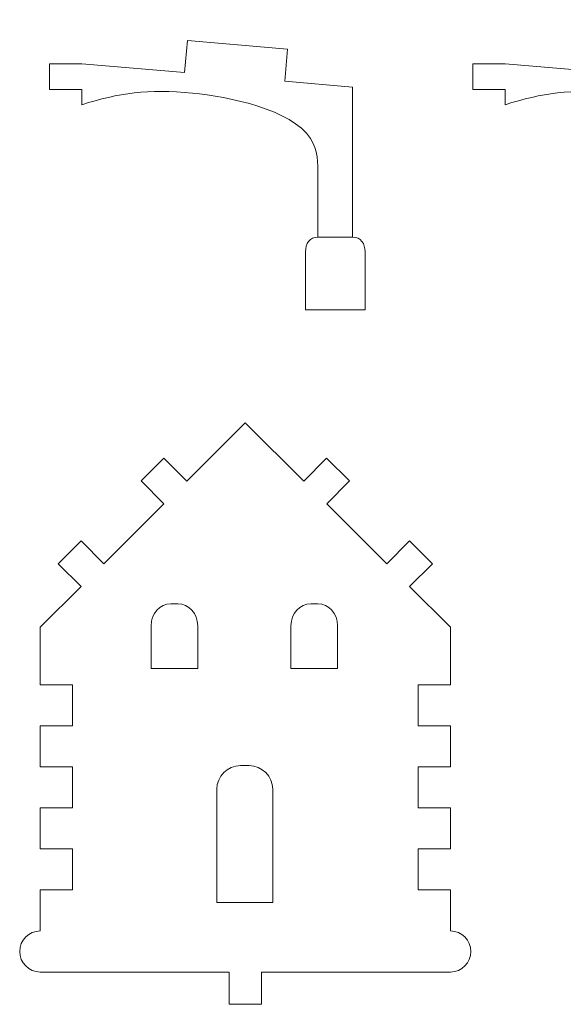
# Model space of a CAD drawing. Header units: millimetres. Extents: x -470 to 529, y -880 to 815.
# Tile 83 of 116: x -31 to 19, y 223 to 314. Entities that reach past the tile are written whole.
import ezdxf

# ---------------------------------------------------------------- set-up
doc = ezdxf.new("R2010")
doc.units = ezdxf.units.MM
doc.header["$MEASUREMENT"] = 0
doc.layers.add('Layer 1', color=7, linetype='Continuous')

msp = doc.modelspace()

# ---------------------------------------------------------------- linework, layer by layer
at = {"layer": 'Layer 1', "color": 240, "lineweight": 9}
msp.add_open_spline([(74.3254, 314.004), (72.2254, 314.004), (70.5238, 312.3024), (70.5238, 310.2033), (70.5238, 310.2033), (70.5238, 308.1043), (72.2254, 306.4027), (74.3256, 306.4027), (74.3256, 306.4027), (76.4258, 306.4027), (78.1274, 308.1043), (78.1274, 310.2033), (78.1274, 310.2033), (78.1274, 312.3024), (76.4258, 314.004), (74.3256, 314.004), (11.3196, 314.004), (200.3254, 314.004), (74.3254, 314.004)], degree=3, knots=[0, 0, 0, 0, 0.2, 0.2, 0.2, 0.2, 0.4, 0.4, 0.4, 0.4, 0.6, 0.6, 0.6, 0.6, 1, 1, 1, 1.0002, 1.0002, 1.0002, 1.0002], dxfattribs=at)
at = {"layer": 'Layer 1', "lineweight": 9}
for points, knots in [([(-15.8864, 312.0764), (-15.8864, 312.0764), (-6.5913, 311.2704), (-6.5913, 311.2704), (-6.5913, 311.2704), (-6.5913, 311.2704), (-6.8505, 308.2816), (-6.8505, 308.2816), (-6.8505, 308.2816), (-6.8505, 308.2816), (-0.5494, 307.7352), (-0.5494, 307.7352), (-0.5494, 307.7352), (-0.5494, 307.7352), (-0.5494, 293.8207), (-0.5494, 293.8207), (-0.5494, 293.8207), (0.2184, 293.8207), (0.6076, 293.2129), (0.6076, 292.4456), (0.6076, 292.4456), (0.6076, 292.4456), (0.6076, 287.0663), (0.6076, 287.0663), (0.6076, 287.0663), (0.6076, 287.0663), (-4.9248, 287.0663), (-4.9248, 287.0663), (-4.9248, 287.0663), (-4.9248, 287.0663), (-4.9248, 292.4456), (-4.9248, 292.4456), (-4.9248, 292.4456), (-4.9248, 293.2132), (-4.5356, 293.8207), (-3.7678, 293.8207), (-3.7678, 293.8207), (-3.7678, 293.8207), (-3.7678, 299.4947), (-3.7678, 299.4947), (-3.7678, 299.4947), (-3.7678, 300.6996), (-3.7678, 301.9046), (-4.4625, 302.9703), (-4.4625, 302.9703), (-6.2346, 305.6888), (-12.0401, 306.847), (-15.414, 307.1788), (-15.414, 307.1788), (-19.5778, 307.5882), (-22.2678, 307.1983), (-25.6925, 306.1073), (-25.6925, 306.1073), (-25.6925, 306.1073), (-25.6925, 307.5273), (-25.6925, 307.5273), (-25.6925, 307.5273), (-25.6925, 307.5273), (-28.6925, 307.5273), (-28.6925, 307.5273), (-28.6925, 307.5273), (-28.6925, 307.5273), (-28.6925, 309.9155), (-28.6925, 309.9155), (-28.6925, 309.9155), (-28.6925, 309.9155), (-25.6925, 309.9155), (-25.6925, 309.9155), (-25.6925, 309.9155), (-25.6925, 309.9155), (-16.1455, 309.0876), (-16.1455, 309.0876), (-16.1455, 309.0876), (-16.1455, 309.0876), (-15.8864, 312.0764), (-15.8864, 312.0764)], [0, 0, 0, 0, 0.05, 0.05, 0.05, 0.05, 0.1, 0.1, 0.1, 0.1, 0.15, 0.15, 0.15, 0.15, 0.2, 0.2, 0.2, 0.2, 0.25, 0.25, 0.25, 0.25, 0.3, 0.3, 0.3, 0.3, 0.35, 0.35, 0.35, 0.35, 0.4, 0.4, 0.4, 0.4, 0.45, 0.45, 0.45, 0.45, 0.5, 0.5, 0.5, 0.5, 0.55, 0.55, 0.55, 0.55, 0.6, 0.6, 0.6, 0.6, 0.65, 0.65, 0.65, 0.65, 0.7, 0.7, 0.7, 0.7, 0.75, 0.75, 0.75, 0.75, 0.8, 0.8, 0.8, 0.8, 0.85, 0.85, 0.85, 0.85, 0.9, 0.9, 0.9, 0.9, 1, 1, 1, 1]), ([(23.4137, 312.0764), (23.4137, 312.0764), (32.7088, 311.2704), (32.7088, 311.2704), (32.7088, 311.2704), (32.7088, 311.2704), (32.4496, 308.2816), (32.4496, 308.2816), (32.4496, 308.2816), (32.4496, 308.2816), (38.7507, 307.7352), (38.7507, 307.7352), (38.7507, 307.7352), (38.7507, 307.7352), (38.7507, 293.8207), (38.7507, 293.8207), (38.7507, 293.8207), (39.5185, 293.8207), (39.9077, 293.2129), (39.9077, 292.4456), (39.9077, 292.4456), (39.9077, 292.4456), (39.9077, 287.0663), (39.9077, 287.0663), (39.9077, 287.0663), (39.9077, 287.0663), (34.3753, 287.0663), (34.3753, 287.0663), (34.3753, 287.0663), (34.3753, 287.0663), (34.3753, 292.4456), (34.3753, 292.4456), (34.3753, 292.4456), (34.3753, 293.2132), (34.7645, 293.8207), (35.5323, 293.8207), (35.5323, 293.8207), (35.5323, 293.8207), (35.5323, 299.4947), (35.5323, 299.4947), (35.5323, 299.4947), (35.5323, 300.6996), (35.5323, 301.9046), (34.8376, 302.9703), (34.8376, 302.9703), (33.0655, 305.6888), (27.26, 306.847), (23.8861, 307.1788), (23.8861, 307.1788), (19.7223, 307.5882), (17.0323, 307.1983), (13.6076, 306.1073), (13.6076, 306.1073), (13.6076, 306.1073), (13.6076, 307.5273), (13.6076, 307.5273), (13.6076, 307.5273), (13.6076, 307.5273), (10.6076, 307.5273), (10.6076, 307.5273), (10.6076, 307.5273), (10.6076, 307.5273), (10.6076, 309.9155), (10.6076, 309.9155), (10.6076, 309.9155), (10.6076, 309.9155), (13.6076, 309.9155), (13.6076, 309.9155), (13.6076, 309.9155), (13.6076, 309.9155), (23.1546, 309.0876), (23.1546, 309.0876), (23.1546, 309.0876), (23.1546, 309.0876), (23.4137, 312.0764), (23.4137, 312.0764)], [0, 0, 0, 0, 0.05, 0.05, 0.05, 0.05, 0.1, 0.1, 0.1, 0.1, 0.15, 0.15, 0.15, 0.15, 0.2, 0.2, 0.2, 0.2, 0.25, 0.25, 0.25, 0.25, 0.3, 0.3, 0.3, 0.3, 0.35, 0.35, 0.35, 0.35, 0.4, 0.4, 0.4, 0.4, 0.45, 0.45, 0.45, 0.45, 0.5, 0.5, 0.5, 0.5, 0.55, 0.55, 0.55, 0.55, 0.6, 0.6, 0.6, 0.6, 0.65, 0.65, 0.65, 0.65, 0.7, 0.7, 0.7, 0.7, 0.75, 0.75, 0.75, 0.75, 0.8, 0.8, 0.8, 0.8, 0.85, 0.85, 0.85, 0.85, 0.9, 0.9, 0.9, 0.9, 1, 1, 1, 1]), ([(-26.5545, 248.4231), (-26.5545, 248.4231), (-29.5545, 248.4231), (-29.5545, 248.4231), (-29.5545, 248.4231), (-29.5545, 248.4231), (-29.5545, 244.6149), (-29.5545, 244.6149), (-29.5545, 244.6149), (-29.5545, 244.6149), (-26.5545, 244.6149), (-26.5545, 244.6149), (-26.5545, 244.6149), (-26.5545, 244.6149), (-26.5545, 240.8067), (-26.5545, 240.8067), (-26.5545, 240.8067), (-26.5545, 240.8067), (-29.5545, 240.8067), (-29.5545, 240.8067), (-29.5545, 240.8067), (-29.5545, 240.8067), (-29.5545, 236.9985), (-29.5545, 236.9985), (-29.5545, 236.9985), (-29.5545, 236.9985), (-26.5545, 236.9985), (-26.5545, 236.9985), (-26.5545, 236.9985), (-26.5545, 236.9985), (-26.5545, 233.1903), (-26.5545, 233.1903), (-26.5545, 233.1903), (-26.5545, 233.1903), (-29.5545, 233.1903), (-29.5545, 233.1903), (-29.5545, 233.1903), (-29.5545, 233.1903), (-29.5545, 229.3821), (-29.5545, 229.3821), (-29.5545, 229.3821), (-30.606, 229.3821), (-31.4586, 228.5297), (-31.4586, 227.478), (-31.4586, 227.478), (-31.4586, 226.4264), (-30.606, 225.5739), (-29.5545, 225.5739), (-29.5545, 225.5739), (-21.2055, 225.5739), (-16.4268, 225.5739), (-12.0134, 225.5739), (-12.0134, 225.5739), (-12.0134, 225.5739), (-12.0134, 222.5739), (-12.0134, 222.5739), (-12.0134, 222.5739), (-12.0134, 222.5739), (-9.0134, 222.5739), (-9.0134, 222.5739), (-9.0134, 222.5739), (-9.0134, 222.5739), (-9.0134, 225.5739), (-9.0134, 225.5739), (-9.0134, 225.5739), (-4.6, 225.5739), (0.1787, 225.5739), (8.5277, 225.5739), (8.5277, 225.5739), (9.5792, 225.5739), (10.4318, 226.4264), (10.4318, 227.478), (10.4318, 227.478), (10.4318, 228.5297), (9.5792, 229.3821), (8.5277, 229.3821), (8.5277, 229.3821), (8.5277, 229.3821), (8.5277, 233.1903), (8.5277, 233.1903), (8.5277, 233.1903), (8.5277, 233.1903), (5.5277, 233.1903), (5.5277, 233.1903), (5.5277, 233.1903), (5.5277, 233.1903), (5.5277, 236.9985), (5.5277, 236.9985), (5.5277, 236.9985), (5.5277, 236.9985), (8.5277, 236.9985), (8.5277, 236.9985), (8.5277, 236.9985), (8.5277, 236.9985), (8.5277, 240.8067), (8.5277, 240.8067), (8.5277, 240.8067), (8.5277, 240.8067), (5.5277, 240.8067), (5.5277, 240.8067), (5.5277, 240.8067), (5.5277, 240.8067), (5.5277, 244.6149), (5.5277, 244.6149), (5.5277, 244.6149), (5.5277, 244.6149), (8.5277, 244.6149), (8.5277, 244.6149), (8.5277, 244.6149), (8.5277, 244.6149), (8.5277, 248.4231), (8.5277, 248.4231), (8.5277, 248.4231), (8.5277, 248.4231), (5.5277, 248.4231), (5.5277, 248.4231), (5.5277, 248.4231), (5.5277, 248.4231), (5.5277, 252.2313), (5.5277, 252.2313), (5.5277, 252.2313), (5.5277, 252.2313), (8.5277, 252.2313), (8.5277, 252.2313), (8.5277, 252.2313), (8.5277, 252.2313), (8.5276, 257.5869), (8.5276, 257.5869), (8.5276, 257.5869), (8.5276, 257.5869), (4.7398, 261.3649), (4.7398, 261.3649), (4.7398, 261.3649), (4.7398, 261.3649), (6.8585, 263.4891), (6.8585, 263.4891), (6.8585, 263.4891), (6.8585, 263.4891), (4.7382, 265.6114), (4.7382, 265.6114), (4.7382, 265.6114), (4.7382, 265.6114), (2.6195, 263.4871), (2.6195, 263.4871), (2.6195, 263.4871), (2.6195, 263.4871), (-2.9553, 269.048), (-2.9553, 269.048), (-2.9553, 269.048), (-2.9553, 269.048), (-0.8367, 271.172), (-0.8367, 271.172), (-0.8367, 271.172), (-0.8367, 271.172), (-2.9646, 273.2868), (-2.9646, 273.2868), (-2.9646, 273.2868), (-2.9646, 273.2868), (-5.0832, 271.1627), (-5.0832, 271.1627), (-5.0832, 271.1627), (-5.0832, 271.1627), (-10.5134, 276.5789), (-10.5134, 276.5789), (-10.5134, 276.5789), (-10.5134, 276.5789), (-15.9436, 271.1627), (-15.9436, 271.1627), (-15.9436, 271.1627), (-15.9436, 271.1627), (-18.0622, 273.2868), (-18.0622, 273.2868), (-18.0622, 273.2868), (-18.0622, 273.2868), (-20.1862, 271.1681), (-20.1862, 271.1681), (-20.1862, 271.1681), (-20.1862, 271.1681), (-18.0676, 269.0441), (-18.0676, 269.0441), (-18.0676, 269.0441), (-18.0676, 269.0441), (-23.6426, 263.4834), (-23.6426, 263.4834), (-23.6426, 263.4834), (-23.6426, 263.4834), (-25.7613, 265.6077), (-25.7613, 265.6077), (-25.7613, 265.6077), (-25.7613, 265.6077), (-27.8853, 263.4891), (-27.8853, 263.4891), (-27.8853, 263.4891), (-27.8853, 263.4891), (-25.7666, 261.3649), (-25.7666, 261.3649), (-25.7666, 261.3649), (-25.7666, 261.3649), (-29.5544, 257.5869), (-29.5544, 257.5869), (-29.5544, 257.5869), (-29.5544, 257.5869), (-29.5545, 252.2313), (-29.5545, 252.2313), (-29.5545, 252.2313), (-29.5545, 252.2313), (-26.5545, 252.2313), (-26.5545, 252.2313), (-26.5545, 252.2313), (-26.5545, 252.2313), (-26.5545, 248.4231), (-26.5545, 248.4231), (-26.5545, 248.4231), (-26.5545, 248.4231), (-29.5545, 248.4231), (-29.5545, 248.4231)], [0, 0, 0, 0, 0.0181818, 0.0181818, 0.0181818, 0.0181818, 0.0363636, 0.0363636, 0.0363636, 0.0363636, 0.0545455, 0.0545455, 0.0545455, 0.0545455, 0.0727273, 0.0727273, 0.0727273, 0.0727273, 0.0909091, 0.0909091, 0.0909091, 0.0909091, 0.1090909, 0.1090909, 0.1090909, 0.1090909, 0.1272727, 0.1272727, 0.1272727, 0.1272727, 0.1454545, 0.1454545, 0.1454545, 0.1454545, 0.1636364, 0.1636364, 0.1636364, 0.1636364, 0.1818182, 0.1818182, 0.1818182, 0.1818182, 0.2, 0.2, 0.2, 0.2, 0.2181818, 0.2181818, 0.2181818, 0.2181818, 0.2363636, 0.2363636, 0.2363636, 0.2363636, 0.2545455, 0.2545455, 0.2545455, 0.2545455, 0.2727273, 0.2727273, 0.2727273, 0.2727273, 0.2909091, 0.2909091, 0.2909091, 0.2909091, 0.3090909, 0.3090909, 0.3090909, 0.3090909, 0.3272727, 0.3272727, 0.3272727, 0.3272727, 0.3454545, 0.3454545, 0.3454545, 0.3454545, 0.3636364, 0.3636364, 0.3636364, 0.3636364, 0.3818182, 0.3818182, 0.3818182, 0.3818182, 0.4, 0.4, 0.4, 0.4, 0.4181818, 0.4181818, 0.4181818, 0.4181818, 0.4363636, 0.4363636, 0.4363636, 0.4363636, 0.4545455, 0.4545455, 0.4545455, 0.4545455, 0.4727273, 0.4727273, 0.4727273, 0.4727273, 0.4909091, 0.4909091, 0.4909091, 0.4909091, 0.5090909, 0.5090909, 0.5090909, 0.5090909, 0.5272727, 0.5272727, 0.5272727, 0.5272727, 0.5454545, 0.5454545, 0.5454545, 0.5454545, 0.5636364, 0.5636364, 0.5636364, 0.5636364, 0.5818182, 0.5818182, 0.5818182, 0.5818182, 0.6, 0.6, 0.6, 0.6, 0.6181818, 0.6181818, 0.6181818, 0.6181818, 0.6363636, 0.6363636, 0.6363636, 0.6363636, 0.6545455, 0.6545455, 0.6545455, 0.6545455, 0.6727273, 0.6727273, 0.6727273, 0.6727273, 0.6909091, 0.6909091, 0.6909091, 0.6909091, 0.7090909, 0.7090909, 0.7090909, 0.7090909, 0.7272727, 0.7272727, 0.7272727, 0.7272727, 0.7454545, 0.7454545, 0.7454545, 0.7454545, 0.7636364, 0.7636364, 0.7636364, 0.7636364, 0.7818182, 0.7818182, 0.7818182, 0.7818182, 0.8, 0.8, 0.8, 0.8, 0.8181818, 0.8181818, 0.8181818, 0.8181818, 0.8363636, 0.8363636, 0.8363636, 0.8363636, 0.8545455, 0.8545455, 0.8545455, 0.8545455, 0.8727273, 0.8727273, 0.8727273, 0.8727273, 0.8909091, 0.8909091, 0.8909091, 0.8909091, 0.9090909, 0.9090909, 0.9090909, 0.9090909, 0.9272727, 0.9272727, 0.9272727, 0.9272727, 0.9454545, 0.9454545, 0.9454545, 0.9454545, 0.9636364, 0.9636364, 0.9636364, 0.9636364, 1, 1, 1, 1]), ([(-14.9318, 253.7593), (-14.9318, 253.7593), (-19.2623, 253.7593), (-19.2623, 253.7593), (-19.2623, 253.7593), (-19.2623, 253.7593), (-19.2623, 257.731), (-19.2623, 257.731), (-19.2623, 257.731), (-19.2623, 258.8467), (-18.4378, 259.7596), (-17.4303, 259.7596), (-17.4303, 259.7596), (-17.4303, 259.7596), (-16.7637, 259.7596), (-16.7637, 259.7596), (-16.7637, 259.7596), (-15.7562, 259.7596), (-14.9318, 258.8466), (-14.9318, 257.731), (-14.9318, 257.731), (-14.9318, 257.731), (-14.9318, 253.7593), (-14.9318, 253.7593)], [0, 0, 0, 0, 0.1428571, 0.1428571, 0.1428571, 0.1428571, 0.2857143, 0.2857143, 0.2857143, 0.2857143, 0.4285714, 0.4285714, 0.4285714, 0.4285714, 0.5714286, 0.5714286, 0.5714286, 0.5714286, 0.7142857, 0.7142857, 0.7142857, 0.7142857, 1, 1, 1, 1]), ([(-6.2763, 253.7593), (-6.2763, 253.7593), (-1.9458, 253.7593), (-1.9458, 253.7593), (-1.9458, 253.7593), (-1.9458, 253.7593), (-1.9458, 257.731), (-1.9458, 257.731), (-1.9458, 257.731), (-1.9458, 258.8467), (-2.7703, 259.7596), (-3.7777, 259.7596), (-3.7777, 259.7596), (-3.7777, 259.7596), (-4.4444, 259.7596), (-4.4444, 259.7596), (-4.4444, 259.7596), (-5.4519, 259.7596), (-6.2763, 258.8466), (-6.2763, 257.731), (-6.2763, 257.731), (-6.2763, 257.731), (-6.2763, 253.7593), (-6.2763, 253.7593)], [0, 0, 0, 0, 0.1428571, 0.1428571, 0.1428571, 0.1428571, 0.2857143, 0.2857143, 0.2857143, 0.2857143, 0.4285714, 0.4285714, 0.4285714, 0.4285714, 0.5714286, 0.5714286, 0.5714286, 0.5714286, 0.7142857, 0.7142857, 0.7142857, 0.7142857, 1, 1, 1, 1]), ([(-13.1601, 232.0154), (-13.1601, 232.0154), (-7.9668, 232.0154), (-7.9668, 232.0154), (-7.9668, 232.0154), (-7.9668, 232.0154), (-7.9668, 242.5372), (-7.9668, 242.5372), (-7.9668, 242.5372), (-7.9668, 243.7454), (-8.9554, 244.734), (-10.1637, 244.734), (-10.1637, 244.734), (-10.1637, 244.734), (-10.9632, 244.734), (-10.9632, 244.734), (-10.9632, 244.734), (-12.1715, 244.734), (-13.1601, 243.7454), (-13.1601, 242.5372), (-13.1601, 242.5372), (-13.1601, 242.5372), (-13.1601, 232.0154), (-13.1601, 232.0154)], [0, 0, 0, 0, 0.1428571, 0.1428571, 0.1428571, 0.1428571, 0.2857143, 0.2857143, 0.2857143, 0.2857143, 0.4285714, 0.4285714, 0.4285714, 0.4285714, 0.5714286, 0.5714286, 0.5714286, 0.5714286, 0.7142857, 0.7142857, 0.7142857, 0.7142857, 1, 1, 1, 1])]:
    msp.add_open_spline(points, degree=3, knots=knots, dxfattribs=at)
at = {"layer": 'Layer 1', "color": 240, "lineweight": 9}
msp.add_open_spline([(-3.7678, 293.8207), (-3.7678, 293.8207), (-0.5494, 293.8207), (-0.5494, 293.8207)], degree=3, dxfattribs=at)

doc.saveas('drawing.dxf')
